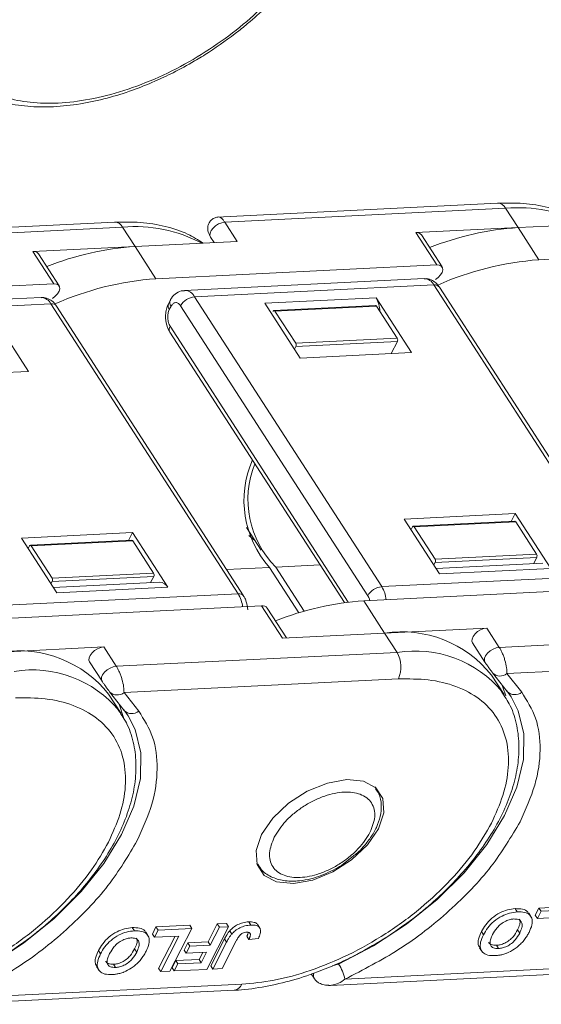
# Model space of a CAD drawing. Header units: millimetres. Extents: x 3378 to 3879, y -297 to 55.
# Tile 24 of 31: x 3714 to 3734, y -32 to 5. Entities that reach past the tile are written whole.
import ezdxf

# ---------------------------------------------------------------- set-up
doc = ezdxf.new("R2010")
doc.units = ezdxf.units.MM

msp = doc.modelspace()

# ---------------------------------------------------------------- linework, layer by layer
at = {"color": 7, "linetype": 'Continuous', "lineweight": 15}
for p, q in [((3732.279, -1.626), (3721.754, -2.147)), ((3722.052, -2.339), (3732.576, -1.818)), ((3732.576, -1.818), (3733.043, -2.542)), ((3717.926, -2.337), (3707.401, -2.858)), ((3707.7, -3.05), (3718.223, -2.529)), ((3718.223, -2.529), (3718.691, -3.253)), ((3722.52, -3.064), (3722.052, -2.339)), ((3729.215, -2.732), (3733.043, -2.542)), ((3736.872, -2.353), (3733.043, -2.542)), ((3733.823, -3.75), (3733.043, -2.542)), ((3721.519, -2.897), (3721.653, -3.106)), ((3729.215, -2.732), (3729.994, -3.939)), ((3730.199, -4.02), (3729.42, -2.813)), ((3714.862, -3.443), (3718.691, -3.253)), ((3722.52, -3.064), (3718.691, -3.253)), ((3719.47, -4.46), (3718.691, -3.253)), ((3744.346, -3.229), (3733.823, -3.75)), ((3714.862, -3.443), (3715.641, -4.65)), ((3715.847, -4.731), (3715.068, -3.524)), ((3729.994, -3.939), (3719.47, -4.46)), ((3715.641, -4.65), (3705.118, -5.171)), ((3729.52, -4.452), (3720.549, -4.897)), ((3720.921, -5.136), (3729.891, -4.692)), ((3729.891, -4.692), (3736.905, -15.558)), ((3737.11, -15.639), (3730.097, -4.773)), ((3715.167, -5.163), (3706.197, -5.607)), ((3727.934, -16.002), (3720.921, -5.136)), ((3706.569, -5.847), (3715.539, -5.403)), ((3715.539, -5.403), (3722.552, -16.269)), ((3722.758, -16.35), (3715.745, -5.484)), ((3720.007, -5.273), (3719.941, -5.401)), ((3719.974, -5.619), (3720.039, -5.491)), ((3720.398, -5.474), (3727.412, -16.34)), ((3727.721, -5.173), (3723.559, -5.379)), ((3724.884, -7.432), (3723.559, -5.379)), ((3727.699, -5.46), (3723.896, -5.648)), ((3727.736, -5.484), (3723.933, -5.672)), ((3729.046, -7.226), (3727.721, -5.173)), ((3727.736, -5.484), (3728.516, -6.691)), ((3714.693, -7.936), (3713.369, -5.884)), ((3723.859, -5.68), (3723.861, -5.676)), ((3723.933, -5.672), (3724.712, -6.88)), ((3726.68, -16.583), (3720.005, -6.241)), ((3719.994, -6.462), (3726.538, -16.601)), ((3724.718, -7.004), (3724.669, -7.1)), ((3724.712, -6.88), (3728.516, -6.691)), ((3724.718, -7.004), (3728.522, -6.816)), ((3728.292, -7.263), (3728.522, -6.816)), ((3729.046, -7.226), (3724.884, -7.432)), ((3714.693, -7.936), (3710.531, -8.142)), ((3728.78, -13.469), (3732.942, -13.262)), ((3732.792, -13.556), (3732.942, -13.262)), ((3732.942, -13.262), (3734.267, -15.315)), ((3728.78, -13.469), (3730.105, -15.521)), ((3732.92, -13.549), (3729.117, -13.738)), ((3732.958, -13.573), (3729.154, -13.762)), ((3732.958, -13.573), (3733.737, -14.781)), ((3714.428, -14.179), (3718.59, -13.973)), ((3718.439, -14.266), (3718.59, -13.973)), ((3718.59, -13.973), (3719.915, -16.026)), ((3722.869, -13.789), (3723.415, -14.636)), ((3729.033, -13.861), (3729.082, -13.765)), ((3729.154, -13.762), (3729.933, -14.969)), ((3714.428, -14.179), (3715.752, -16.232)), ((3718.568, -14.26), (3714.765, -14.448)), ((3718.605, -14.284), (3714.802, -14.472)), ((3718.605, -14.284), (3719.384, -15.491)), ((3723.183, -14.276), (3722.953, -14.08)), ((3714.681, -14.572), (3714.73, -14.476)), ((3714.802, -14.472), (3715.581, -15.679)), ((3729.94, -15.093), (3729.89, -15.189)), ((3729.933, -14.969), (3733.737, -14.781)), ((3729.94, -15.093), (3733.743, -14.905)), ((3733.97, -15.123), (3729.976, -15.321)), ((3733.622, -15.14), (3733.743, -14.905)), ((3715.581, -15.679), (3719.384, -15.491)), ((3722.118, -15.358), (3723.723, -15.278)), ((3723.723, -15.278), (3724.823, -16.983)), ((3723.966, -15.266), (3725.624, -15.184)), ((3725.033, -16.92), (3723.966, -15.266)), ((3730.105, -15.521), (3734.267, -15.315)), ((3715.587, -15.804), (3715.538, -15.9)), ((3715.587, -15.804), (3719.391, -15.615)), ((3719.617, -15.834), (3715.623, -16.032)), ((3719.27, -15.851), (3719.391, -15.615)), ((3736.905, -15.558), (3727.934, -16.002)), ((3715.752, -16.232), (3719.915, -16.026)), ((3727.263, -16.534), (3737.787, -16.013)), ((3722.552, -16.269), (3713.582, -16.713)), ((3728.042, -17.741), (3727.263, -16.534)), ((3712.911, -17.245), (3723.434, -16.723)), ((3723.434, -16.723), (3724.213, -17.931)), ((3724.362, -17.923), (3723.64, -16.805)), ((3728.042, -17.741), (3731.871, -17.552)), ((3732.339, -18.276), (3731.871, -17.552)), ((3728.042, -17.741), (3724.213, -17.931)), ((3728.042, -17.741), (3728.51, -18.466)), ((3742.862, -17.755), (3732.339, -18.276)), ((3713.69, -18.452), (3717.519, -18.262)), ((3717.986, -18.987), (3717.519, -18.262)), ((3731.337, -18.11), (3731.805, -18.834)), ((3716.985, -18.821), (3717.453, -19.545)), ((3728.51, -18.466), (3717.986, -18.987)), ((3742.912, -18.749), (3732.628, -19.259)), ((3731.813, -18.846), (3731.805, -18.834)), ((3717.461, -19.556), (3717.453, -19.545)), ((3728.559, -19.46), (3718.276, -19.969)), ((3732.52, -20.046), (3732.053, -19.322)), ((3732.088, -19.229), (3732.072, -19.207)), ((3732.088, -19.229), (3732.64, -19.928)), ((3732.628, -19.259), (3733.18, -19.958)), ((3717.736, -19.94), (3717.72, -19.917)), ((3732.624, -19.906), (3732.785, -20.132)), ((3718.168, -20.757), (3717.7, -20.032)), ((3717.736, -19.94), (3718.287, -20.639)), ((3718.276, -19.969), (3718.828, -20.668)), ((3732.449, -19.941), (3732.52, -20.046)), ((3718.097, -20.652), (3718.168, -20.757)), ((3718.271, -20.616), (3718.433, -20.842)), ((3727.682, -23.509), (3727.723, -23.567)), ((3727.724, -23.569), (3727.69, -23.515)), ((3726.434, -26.438), (3726.865, -26.101)), ((3723.281, -26.421), (3723.251, -26.369)), ((3723.254, -26.379), (3723.288, -26.432)), ((3733.69, -28.313), (3733.827, -28.047)), ((3733.827, -28.047), (3735.092, -27.984)), ((3733.905, -28.168), (3733.827, -28.047)), ((3733.017, -28.191), (3732.939, -28.071)), ((3733.523, -28.367), (3733.445, -28.246)), ((3733.69, -28.313), (3733.768, -28.434)), ((3733.768, -28.434), (3733.905, -28.168)), ((3734.688, -28.388), (3733.768, -28.434)), ((3733.905, -28.168), (3735.17, -28.105)), ((3718.665, -28.902), (3718.587, -28.781)), ((3719.338, -29.024), (3719.474, -28.757)), ((3719.474, -28.757), (3720.739, -28.695)), ((3719.552, -28.878), (3719.474, -28.757)), ((3720.739, -28.695), (3720.817, -28.816)), ((3722.196, -28.747), (3721.376, -30.346)), ((3721.426, -29.32), (3721.773, -28.644)), ((3721.504, -29.441), (3721.851, -28.764)), ((3721.773, -28.644), (3722.118, -28.627)), ((3721.851, -28.764), (3721.773, -28.644)), ((3721.851, -28.764), (3722.196, -28.747)), ((3722.118, -28.627), (3722.196, -28.747)), ((3722.953, -28.565), (3723.031, -28.686)), ((3723.368, -28.798), (3723.29, -28.677)), ((3719.17, -29.077), (3719.092, -28.957)), ((3719.338, -29.024), (3719.416, -29.145)), ((3719.416, -29.145), (3719.552, -28.878)), ((3720.336, -29.099), (3719.416, -29.145)), ((3719.552, -28.878), (3720.817, -28.816)), ((3719.574, -30.31), (3720.192, -29.106)), ((3719.652, -30.431), (3720.336, -29.099)), ((3720.817, -28.816), (3719.997, -30.414)), ((3722.238, -28.9), (3722.316, -29.021)), ((3722.878, -29.108), (3722.956, -29.229)), ((3722.978, -28.981), (3723.011, -29.032)), ((3731.671, -28.93), (3731.749, -29.051)), ((3733.105, -28.987), (3733.027, -28.866)), ((3720.53, -29.624), (3720.667, -29.357)), ((3720.608, -29.744), (3720.745, -29.478)), ((3720.667, -29.357), (3721.426, -29.32)), ((3720.667, -29.357), (3720.745, -29.478)), ((3720.745, -29.478), (3721.504, -29.441)), ((3721.426, -29.32), (3721.504, -29.441)), ((3721.526, -30.213), (3722.043, -29.206)), ((3721.604, -30.334), (3722.121, -29.327)), ((3722.48, -29.283), (3721.949, -30.317)), ((3722.043, -29.206), (3722.121, -29.327)), ((3722.956, -29.229), (3723.311, -29.191)), ((3732.313, -29.564), (3732.235, -29.444)), ((3717.319, -29.641), (3717.397, -29.762)), ((3718.752, -29.698), (3718.674, -29.577)), ((3720.53, -29.624), (3720.608, -29.744)), ((3721.367, -29.707), (3720.608, -29.744)), ((3721.089, -29.976), (3721.224, -29.714)), ((3721.167, -30.096), (3721.367, -29.707)), ((3731.601, -29.534), (3731.679, -29.655)), ((3717.248, -30.245), (3717.326, -30.366)), ((3717.961, -30.275), (3717.883, -30.154)), ((3720.079, -30.285), (3720.215, -30.019)), ((3720.157, -30.406), (3720.293, -30.14)), ((3720.215, -30.019), (3721.089, -29.976)), ((3720.215, -30.019), (3720.293, -30.14)), ((3720.293, -30.14), (3721.167, -30.096)), ((3721.089, -29.976), (3721.167, -30.096)), ((3721.526, -30.213), (3721.604, -30.334)), ((3726.319, -30.146), (3726.082, -30.213)), ((3737.04, -30.193), (3726.558, -30.712)), ((3719.574, -30.31), (3719.652, -30.431)), ((3719.997, -30.414), (3719.652, -30.431)), ((3720.079, -30.285), (3720.157, -30.406)), ((3721.376, -30.346), (3720.157, -30.406)), ((3721.949, -30.317), (3721.604, -30.334)), ((3725.293, -30.518), (3725.397, -30.678)), ((3726.018, -30.945), (3736.763, -30.413)), ((3722.687, -30.904), (3712.206, -31.423)), ((3725.401, -30.684), (3725.397, -30.678)), ((3711.666, -31.656), (3722.41, -31.124))]:
    msp.add_line(p, q, dxfattribs=at)
at = {"color": 7, "linetype": 'Continuous', "lineweight": 15, "flags": 128}
for points in [[(3722.052, -2.339), (3721.938, -2.359), (3721.82, -2.406), (3721.708, -2.475), (3721.612, -2.561), (3721.541, -2.656), (3721.501, -2.751), (3721.496, -2.838), (3721.519, -2.897)], [(3729.947, -4.485), (3730.054, -4.408), (3730.14, -4.317), (3730.198, -4.221), (3730.224, -4.128), (3730.213, -4.047), (3730.168, -3.986), (3730.093, -3.949), (3729.994, -3.939)], [(3715.595, -5.196), (3715.701, -5.118), (3715.788, -5.028), (3715.846, -4.932), (3715.871, -4.839), (3715.861, -4.758), (3715.816, -4.696), (3715.741, -4.659), (3715.641, -4.65)], [(3731.871, -17.552), (3731.757, -17.571), (3731.639, -17.618), (3731.527, -17.688), (3731.431, -17.774), (3731.359, -17.869), (3731.32, -17.964), (3731.315, -18.051), (3731.337, -18.11)], [(3717.519, -18.262), (3717.405, -18.282), (3717.286, -18.329), (3717.174, -18.398), (3717.078, -18.484), (3717.007, -18.579), (3716.967, -18.674), (3716.963, -18.761), (3716.985, -18.821)], [(3731.805, -18.834), (3731.783, -18.775), (3731.787, -18.688), (3731.827, -18.593), (3731.898, -18.498), (3731.994, -18.412), (3732.106, -18.342), (3732.225, -18.296), (3732.339, -18.276)], [(3717.453, -19.545), (3717.43, -19.486), (3717.435, -19.399), (3717.475, -19.304), (3717.546, -19.209), (3717.642, -19.123), (3717.754, -19.053), (3717.872, -19.006), (3717.986, -18.987)], [(3732.436, -19.67), (3732.477, -19.77), (3732.582, -20.098)], [(3732.785, -20.132), (3733.051, -20.65), (3733.259, -21.517), (3733.242, -22.48), (3732.999, -23.512), (3732.539, -24.584), (3731.874, -25.664), (3731.023, -26.722), (3730.011, -27.727), (3728.868, -28.649), (3727.625, -29.463), (3726.319, -30.146)], [(3718.084, -20.381), (3718.124, -20.481), (3718.253, -20.902)], [(3718.433, -20.842), (3718.699, -21.361), (3718.907, -22.227), (3718.889, -23.191), (3718.647, -24.223), (3718.187, -25.295), (3717.521, -26.375), (3716.671, -27.433), (3715.659, -28.437), (3714.515, -29.36), (3713.273, -30.174), (3711.967, -30.856)], [(3723.434, -25.29), (3723.851, -24.682), (3724.441, -24.123), (3725.146, -23.668), (3725.898, -23.361), (3726.624, -23.232), (3727.251, -23.294), (3727.719, -23.541), (3727.982, -23.948), (3728.014, -24.476), (3727.812, -25.073), (3727.396, -25.681), (3726.806, -26.24), (3726.1, -26.696), (3725.348, -27.003), (3724.623, -27.132), (3723.995, -27.07), (3723.527, -26.823), (3723.264, -26.416), (3723.232, -25.887), (3723.434, -25.29)]]:
    msp.add_lwpolyline(points, dxfattribs=at)
at = {"color": 7, "linetype": 'Continuous', "lineweight": 15}
for centre, radius, start, end in [((3732.261, -1.98), 0.354, 27.2197, 87.1444), ((3733.048, -7.125), 5.328, 62.0485, 95.0814), ((3717.909, -2.691), 0.354, 27.2197, 87.1444), ((3718.695, -7.835), 5.328, 62.0485, 95.0814), ((3733.769, -13.412), 10.893, 93.8204, 111.7596), ((3729.25, -2.945), 0.215, 37.615, 99.37), ((3719.417, -14.122), 10.893, 93.8204, 111.7596), ((3714.897, -3.655), 0.215, 37.615, 99.37), ((3734.648, -15.097), 11.377, 94.1593, 113.9024), ((3720.295, -15.807), 11.377, 94.1593, 113.9024), ((3729.498, -4.894), 0.443, 27.2197, 87.1444), ((3729.924, -4.911), 0.221, 38.5302, 98.4549), ((3715.145, -5.605), 0.443, 27.2197, 87.1444), ((3720.985, -5.809), 0.676, 95.4428, 150.2318), ((3720.534, -5.329), 0.433, 26.5027, 88.2539), ((3715.571, -5.622), 0.221, 38.5302, 98.4549), ((3720.147, -5.481), 0.222, 158.8334, 218.4363), ((3720.213, -5.354), 0.222, 158.8334, 218.4363), ((3727.697, -5.504), 0.0443, 27.2191, 87.1512), ((3726.833, -5.7), 1.032, 0.8963, 30.6808), ((3723.898, -5.688), 0.0384, 23.634, 162.0513), ((3720.179, -6.36), 0.211, 145.5815, 208.7809), ((3724.595, -6.948), 0.135, 335.4428, 30.2318), ((3728.399, -6.759), 0.135, 335.4428, 30.2318), ((3726.564, -12.767), 3.792, 156.4838, 221.4763), ((3726.489, -12.741), 3.57, 157.9294, 225.0254), ((3732.918, -13.593), 0.0443, 27.2191, 87.1512), ((3729.119, -13.777), 0.0384, 23.634, 162.0513), ((3718.566, -14.304), 0.0443, 27.2191, 87.1512), ((3714.767, -14.488), 0.0384, 23.634, 162.0513), ((3729.817, -15.037), 0.135, 335.4428, 30.2318), ((3733.62, -14.849), 0.135, 335.4428, 30.2318), ((3719.268, -15.559), 0.135, 335.4428, 30.2318), ((3715.464, -15.748), 0.135, 335.4428, 30.2318), ((3719.6, -16.188), 0.354, 27.2197, 87.1444), ((3727.999, -16.675), 0.676, 95.4428, 150.2318), ((3726.881, -16.638), 1.231, 6.7909, 31.0913), ((3722.589, -16.476), 0.211, 36.8023, 100.0986), ((3721.498, -16.904), 1.231, 6.7909, 31.0913), ((3727.981, -27.367), 10.857, 93.7904, 111.7896), ((3723.469, -16.936), 0.215, 37.615, 99.37), ((3728.679, -22.004), 4.31, 38.4888, 98.4962), ((3714.327, -22.715), 4.31, 38.4888, 98.4962), ((3729.186, -22.658), 4.246, 39.7754, 99.1586), ((3727.575, -19.01), 1.082, 335.4428, 30.2318), ((3714.833, -23.368), 4.246, 39.7754, 99.1586), ((3732.374, -18.955), 0.396, 223.8325, 309.964), ((3732.926, -19.654), 0.396, 223.8325, 309.964), ((3718.022, -19.666), 0.396, 223.8325, 309.964), ((3718.573, -20.365), 0.396, 223.8325, 309.964), ((3724.805, -31.12), 1.8, 13.0909, 32.7597), ((3725.582, -30.58), 0.21, 152.7566, 207.9799), ((3722.358, -30.773), 0.355, 278.726, 338.441)]:
    msp.add_arc(centre, radius, start, end, dxfattribs=at)
for points, knots in [([(3723.929, 6.192), (3723.63, 5.889), (3723.016, 5.27), (3721.922, 4.417), (3720.71, 3.643), (3719.417, 2.999), (3718.107, 2.516), (3716.84, 2.213), (3715.671, 2.093), (3714.622, 2.142), (3713.687, 2.35), (3712.876, 2.728), (3712.221, 3.279), (3711.768, 3.991), (3711.541, 4.833), (3711.55, 5.762), (3711.762, 6.73), (3712.066, 7.389), (3712.215, 7.711)], [0, 0, 0, 0, 0.059209, 0.121152, 0.185061, 0.25, 0.314939, 0.378848, 0.440791, 0.5, 0.559209, 0.621152, 0.685061, 0.75, 0.814939, 0.878848, 0.940791, 1, 1, 1, 1]), ([(3721.445, 4.023), (3721.829, 4.285), (3722.368, 4.653), (3723.096, 5.259), (3723.599, 5.711), (3723.923, 6.061), (3724.049, 6.197)], [0, 0, 0, 0, 0.401906, 0.563954, 0.831053, 1, 1, 1, 1]), ([(3711.359, 3.884), (3711.436, 3.741), (3711.65, 3.345), (3712.187, 2.85), (3712.916, 2.412), (3713.74, 2.129), (3714.649, 1.982), (3715.619, 1.967), (3716.623, 2.075), (3717.619, 2.29), (3718.556, 2.582), (3719.383, 2.91), (3720.162, 3.277), (3720.838, 3.642), (3721.272, 3.914), (3721.445, 4.023)], [0, 0, 0, 0, 0.056214, 0.155635, 0.246385, 0.336868, 0.426438, 0.514767, 0.601375, 0.685211, 0.762647, 0.830656, 0.88726, 0.954969, 1, 1, 1, 1]), ([(3735.593, -2.416), (3735.406, -2.296), (3734.98, -2.022), (3734.181, -1.768), (3733.265, -1.612), (3732.602, -1.623), (3732.278, -1.628)], [0, 0, 0, 0, 0.21061, 0.478391, 0.74476, 1, 1, 1, 1]), ([(3721.825, -2.144), (3721.778, -2.151), (3721.681, -2.165), (3721.554, -2.245), (3721.463, -2.355), (3721.417, -2.475), (3721.41, -2.595), (3721.43, -2.708), (3721.469, -2.812), (3721.503, -2.87), (3721.519, -2.897)], [0, 0, 0, 0, 0.136548, 0.281211, 0.420824, 0.554321, 0.682356, 0.802092, 0.909048, 1, 1, 1, 1]), ([(3721.825, -2.144), (3721.842, -2.146), (3721.875, -2.15), (3721.933, -2.191), (3721.993, -2.252), (3722.033, -2.31), (3722.052, -2.339)], [0, 0, 0, 0, 0.264939, 0.519106, 0.763669, 1, 1, 1, 1]), ([(3721.241, -3.127), (3721.053, -3.006), (3720.627, -2.733), (3719.828, -2.479), (3718.913, -2.322), (3718.25, -2.333), (3717.925, -2.339)], [0, 0, 0, 0, 0.2106103, 0.4783907, 0.7447595, 1, 1, 1, 1]), ([(3730.093, -4.777), (3730.065, -4.735), (3729.998, -4.631), (3729.837, -4.516), (3729.663, -4.446), (3729.556, -4.459), (3729.524, -4.463)], [0, 0, 0, 0, 0.2162337, 0.5357947, 0.8606119, 1, 1, 1, 1]), ([(3715.74, -5.488), (3715.713, -5.446), (3715.645, -5.342), (3715.484, -5.226), (3715.31, -5.156), (3715.204, -5.17), (3715.172, -5.174)], [0, 0, 0, 0, 0.216234, 0.535795, 0.860612, 1, 1, 1, 1]), ([(3720.547, -4.908), (3720.504, -4.909), (3720.375, -4.911), (3720.182, -5.031), (3720.053, -5.169), (3720.014, -5.263), (3720.009, -5.275)], [0, 0, 0, 0, 0.184597, 0.55887, 0.947116, 1, 1, 1, 1]), ([(3719.944, -5.403), (3719.921, -5.449), (3719.868, -5.562), (3719.833, -5.747), (3719.834, -5.881), (3719.834, -5.938)], [0, 0, 0, 0, 0.28937, 0.696734, 1, 1, 1, 1]), ([(3720.039, -5.491), (3720.063, -5.455), (3720.098, -5.399), (3720.161, -5.363), (3720.212, -5.351), (3720.264, -5.357), (3720.33, -5.388), (3720.371, -5.44), (3720.398, -5.474)], [0, 0, 0, 0, 0.239443, 0.369379, 0.5, 0.629936, 0.760557, 1, 1, 1, 1]), ([(3720.005, -6.241), (3719.982, -6.199), (3719.948, -6.133), (3719.923, -6.023), (3719.913, -5.934), (3719.914, -5.844), (3719.928, -5.732), (3719.956, -5.664), (3719.974, -5.619)], [0, 0, 0, 0, 0.239443, 0.369379, 0.5, 0.629936, 0.760557, 1, 1, 1, 1]), ([(3719.834, -5.938), (3719.851, -6.056), (3719.874, -6.219), (3719.945, -6.388), (3719.985, -6.44), (3719.998, -6.457)], [0, 0, 0, 0, 0.631314, 0.874609, 1, 1, 1, 1]), ([(3722.918, -16.874), (3722.901, -16.756), (3722.878, -16.593), (3722.807, -16.423), (3722.767, -16.372), (3722.753, -16.354)], [0, 0, 0, 0, 0.630799, 0.873896, 1, 1, 1, 1]), ([(3727.412, -16.34), (3727.435, -16.381), (3727.465, -16.437), (3727.48, -16.506), (3727.484, -16.523)], [0, 0, 0, 0, 0.757701, 1, 1, 1, 1]), ([(3732.339, -18.276), (3732.358, -18.308), (3732.398, -18.373), (3732.455, -18.492), (3732.508, -18.624), (3732.57, -18.813), (3732.624, -19.047), (3732.627, -19.189), (3732.628, -19.259)], [0, 0, 0, 0, 0.115349, 0.234722, 0.358791, 0.488149, 0.751597, 1, 1, 1, 1]), ([(3717.986, -18.987), (3718.006, -19.019), (3718.046, -19.084), (3718.103, -19.203), (3718.156, -19.335), (3718.218, -19.523), (3718.272, -19.758), (3718.275, -19.9), (3718.276, -19.969)], [0, 0, 0, 0, 0.115349, 0.234722, 0.358791, 0.488149, 0.751597, 1, 1, 1, 1]), ([(3731.813, -18.846), (3731.821, -18.858), (3731.837, -18.882), (3731.867, -18.927), (3731.902, -18.976), (3731.953, -19.048), (3732.015, -19.133), (3732.053, -19.182), (3732.072, -19.207)], [0, 0, 0, 0, 0.09517, 0.195508, 0.310112, 0.437792, 0.718545, 1, 1, 1, 1]), ([(3717.461, -19.556), (3717.469, -19.568), (3717.485, -19.593), (3717.515, -19.638), (3717.549, -19.687), (3717.6, -19.759), (3717.662, -19.843), (3717.7, -19.893), (3717.72, -19.917)], [0, 0, 0, 0, 0.09517, 0.195508, 0.310112, 0.437792, 0.718545, 1, 1, 1, 1]), ([(3732.046, -24.864), (3732.204, -24.516), (3732.53, -23.799), (3732.72, -22.75), (3732.654, -21.754), (3732.288, -20.881), (3731.643, -20.187), (3730.762, -19.717), (3729.729, -19.457), (3728.941, -19.459), (3728.559, -19.46)], [0, 0, 0, 0, 0.116516, 0.240011, 0.368641, 0.5, 0.631359, 0.759989, 0.883484, 1, 1, 1, 1]), ([(3717.694, -25.574), (3717.852, -25.227), (3718.178, -24.51), (3718.368, -23.461), (3718.301, -22.465), (3717.935, -21.591), (3717.29, -20.898), (3716.41, -20.427), (3715.376, -20.168), (3714.589, -20.17), (3714.207, -20.171)], [0, 0, 0, 0, 0.116516, 0.240011, 0.368641, 0.5, 0.631359, 0.759989, 0.883484, 1, 1, 1, 1]), ([(3728.159, -29.111), (3728.541, -28.85), (3729.077, -28.484), (3729.804, -27.88), (3730.387, -27.344), (3731.015, -26.678), (3731.594, -25.959), (3732.105, -25.194), (3732.526, -24.401), (3732.841, -23.593), (3733.037, -22.783), (3733.102, -21.98), (3733.017, -21.199), (3732.804, -20.495), (3732.541, -20.108), (3732.423, -19.934)], [0, 0, 0, 0, 0.103042, 0.1447648, 0.2135281, 0.2841026, 0.3590103, 0.4363071, 0.5153316, 0.5956625, 0.677097, 0.7596419, 0.8436362, 0.9300421, 1, 1, 1, 1]), ([(3733.18, -19.958), (3733.377, -20.269), (3733.776, -20.899), (3733.923, -22.097), (3733.746, -23.416), (3733.329, -24.349), (3733.122, -24.811)], [0, 0, 0, 0, 0.2472209, 0.5, 0.7527791, 1, 1, 1, 1]), ([(3713.807, -29.822), (3714.189, -29.561), (3714.725, -29.195), (3715.452, -28.591), (3716.035, -28.055), (3716.663, -27.388), (3717.242, -26.67), (3717.753, -25.904), (3718.174, -25.111), (3718.489, -24.304), (3718.685, -23.494), (3718.75, -22.691), (3718.664, -21.909), (3718.452, -21.206), (3718.189, -20.818), (3718.071, -20.645)], [0, 0, 0, 0, 0.103042, 0.1447648, 0.2135281, 0.2841026, 0.3590103, 0.4363071, 0.5153316, 0.5956625, 0.677097, 0.7596419, 0.8436362, 0.9300421, 1, 1, 1, 1]), ([(3718.828, -20.668), (3719.025, -20.98), (3719.424, -21.609), (3719.57, -22.808), (3719.394, -24.127), (3718.976, -25.06), (3718.77, -25.521)], [0, 0, 0, 0, 0.2472209, 0.5, 0.7527791, 1, 1, 1, 1]), ([(3726.865, -26.101), (3726.921, -26.06), (3727.057, -25.958), (3727.277, -25.721), (3727.531, -25.407), (3727.752, -25.018), (3727.897, -24.607), (3727.934, -24.183), (3727.879, -23.816), (3727.749, -23.641), (3727.704, -23.58)], [0, 0, 0, 0, 0.060149, 0.148189, 0.291639, 0.436317, 0.589216, 0.747499, 0.912914, 1, 1, 1, 1]), ([(3723.907, -25.391), (3724.034, -25.189), (3724.231, -24.877), (3724.645, -24.493), (3725.008, -24.228), (3725.4, -24.006), (3725.917, -23.793), (3726.541, -23.666), (3727.065, -23.736), (3727.384, -23.908), (3727.563, -24.102), (3727.664, -24.344), (3727.696, -24.706), (3727.574, -25.014), (3727.495, -25.214)], [0, 0, 0, 0, 0.119721, 0.184895, 0.25, 0.315174, 0.380279, 0.5, 0.619721, 0.684895, 0.75, 0.815174, 0.880279, 1, 1, 1, 1]), ([(3722.687, -30.904), (3723.089, -30.866), (3723.915, -30.788), (3725.275, -30.41), (3726.697, -29.825), (3728.106, -29.03), (3729.411, -28.074), (3730.53, -27.019), (3731.434, -25.935), (3731.846, -25.214), (3732.046, -24.864)], [0, 0, 0, 0, 0.116516, 0.240011, 0.368641, 0.5, 0.631359, 0.759989, 0.883484, 1, 1, 1, 1]), ([(3733.122, -24.811), (3732.787, -25.376), (3732.105, -26.526), (3730.515, -28.174), (3728.636, -29.645), (3727.243, -30.36), (3726.558, -30.712)], [0, 0, 0, 0, 0.245823, 0.5, 0.754177, 1, 1, 1, 1]), ([(3727.495, -25.214), (3727.368, -25.416), (3727.172, -25.728), (3726.757, -26.112), (3726.395, -26.377), (3726.003, -26.599), (3725.486, -26.813), (3724.861, -26.94), (3724.338, -26.869), (3724.019, -26.697), (3723.84, -26.504), (3723.738, -26.261), (3723.706, -25.9), (3723.828, -25.591), (3723.907, -25.391)], [0, 0, 0, 0, 0.119721, 0.184895, 0.25, 0.315174, 0.380279, 0.5, 0.619721, 0.684895, 0.75, 0.815174, 0.880279, 1, 1, 1, 1]), ([(3708.335, -31.614), (3708.736, -31.576), (3709.563, -31.498), (3710.923, -31.121), (3712.345, -30.536), (3713.754, -29.741), (3715.059, -28.784), (3716.177, -27.73), (3717.082, -26.645), (3717.494, -25.924), (3717.694, -25.574)], [0, 0, 0, 0, 0.116516, 0.240011, 0.368641, 0.5, 0.631359, 0.759989, 0.883484, 1, 1, 1, 1]), ([(3718.77, -25.521), (3718.435, -26.087), (3717.753, -27.237), (3716.163, -28.885), (3714.284, -30.356), (3712.891, -31.071), (3712.206, -31.423)], [0, 0, 0, 0, 0.245823, 0.5, 0.754177, 1, 1, 1, 1]), ([(3723.297, -26.404), (3723.342, -26.481), (3723.467, -26.698), (3723.832, -26.917), (3724.312, -27.047), (3724.806, -27.047), (3725.263, -26.962), (3725.664, -26.839), (3725.911, -26.72), (3726.033, -26.661)], [0, 0, 0, 0, 0.09968, 0.280235, 0.454892, 0.630162, 0.76665, 0.88494, 1, 1, 1, 1]), ([(3726.033, -26.661), (3726.061, -26.649), (3726.199, -26.588), (3726.33, -26.504), (3726.434, -26.438)], [0, 0, 0, 0, 0.203288, 1, 1, 1, 1]), ([(3731.671, -28.93), (3731.72, -28.844), (3731.818, -28.671), (3732.055, -28.418), (3732.347, -28.223), (3732.659, -28.1), (3732.843, -28.081), (3732.939, -28.071)], [0, 0, 0, 0, 0.204609, 0.411109, 0.621842, 0.801311, 1, 1, 1, 1]), ([(3731.749, -29.051), (3731.798, -28.965), (3731.896, -28.792), (3732.133, -28.539), (3732.425, -28.343), (3732.737, -28.221), (3732.921, -28.202), (3733.017, -28.191)], [0, 0, 0, 0, 0.204609, 0.411109, 0.621842, 0.801311, 1, 1, 1, 1]), ([(3732.939, -28.071), (3733.032, -28.072), (3733.218, -28.076), (3733.39, -28.15), (3733.427, -28.233), (3733.435, -28.252)], [0, 0, 0, 0, 0.432293, 0.870179, 1, 1, 1, 1]), ([(3733.017, -28.191), (3733.111, -28.192), (3733.3, -28.194), (3733.494, -28.299), (3733.582, -28.47), (3733.575, -28.694), (3733.498, -28.864), (3733.455, -28.959)], [0, 0, 0, 0, 0.205416, 0.413489, 0.592452, 0.772931, 1, 1, 1, 1]), ([(3717.319, -29.641), (3717.368, -29.555), (3717.466, -29.382), (3717.703, -29.129), (3717.995, -28.933), (3718.306, -28.811), (3718.49, -28.791), (3718.587, -28.781)], [0, 0, 0, 0, 0.204609, 0.411109, 0.621842, 0.801311, 1, 1, 1, 1]), ([(3718.587, -28.781), (3718.679, -28.783), (3718.866, -28.786), (3719.037, -28.861), (3719.074, -28.944), (3719.083, -28.963)], [0, 0, 0, 0, 0.432293, 0.870179, 1, 1, 1, 1]), ([(3722.238, -28.9), (3722.278, -28.859), (3722.366, -28.77), (3722.54, -28.662), (3722.748, -28.584), (3722.879, -28.572), (3722.953, -28.565)], [0, 0, 0, 0, 0.206429, 0.456722, 0.693973, 1, 1, 1, 1]), ([(3722.316, -29.021), (3722.356, -28.98), (3722.444, -28.89), (3722.618, -28.782), (3722.826, -28.705), (3722.957, -28.693), (3723.031, -28.686)], [0, 0, 0, 0, 0.206429, 0.456722, 0.693973, 1, 1, 1, 1]), ([(3722.953, -28.565), (3723.024, -28.567), (3723.146, -28.569), (3723.257, -28.62), (3723.277, -28.668), (3723.283, -28.681)], [0, 0, 0, 0, 0.504908, 0.858157, 1, 1, 1, 1]), ([(3723.031, -28.686), (3723.103, -28.687), (3723.227, -28.688), (3723.35, -28.756), (3723.405, -28.862), (3723.393, -29.014), (3723.34, -29.129), (3723.311, -29.191)], [0, 0, 0, 0, 0.24093, 0.409491, 0.578642, 0.775105, 1, 1, 1, 1]), ([(3732.09, -29.041), (3732.14, -28.955), (3732.218, -28.817), (3732.399, -28.641), (3732.574, -28.533), (3732.743, -28.471), (3732.839, -28.462), (3732.881, -28.458)], [0, 0, 0, 0, 0.319264, 0.504624, 0.690858, 0.864593, 1, 1, 1, 1]), ([(3732.881, -28.458), (3732.943, -28.46), (3733.056, -28.464), (3733.159, -28.541), (3733.205, -28.646), (3733.191, -28.799), (3733.137, -28.917), (3733.105, -28.987)], [0, 0, 0, 0, 0.213943, 0.387352, 0.56015, 0.741367, 1, 1, 1, 1]), ([(3733.089, -28.463), (3733.1, -28.484), (3733.13, -28.539), (3733.111, -28.68), (3733.058, -28.797), (3733.027, -28.866)], [0, 0, 0, 0, 0.199624, 0.5293772, 1, 1, 1, 1]), ([(3717.397, -29.762), (3717.446, -29.675), (3717.544, -29.503), (3717.781, -29.25), (3718.073, -29.054), (3718.384, -28.931), (3718.568, -28.912), (3718.665, -28.902)], [0, 0, 0, 0, 0.204609, 0.411109, 0.621842, 0.801311, 1, 1, 1, 1]), ([(3718.665, -28.902), (3718.759, -28.903), (3718.948, -28.904), (3719.142, -29.01), (3719.229, -29.18), (3719.223, -29.404), (3719.146, -29.575), (3719.103, -29.67)], [0, 0, 0, 0, 0.205416, 0.413489, 0.592452, 0.772931, 1, 1, 1, 1]), ([(3722.043, -29.206), (3722.054, -29.185), (3722.077, -29.142), (3722.109, -29.084), (3722.14, -29.033), (3722.17, -28.989), (3722.201, -28.944), (3722.226, -28.915), (3722.238, -28.9)], [0, 0, 0, 0, 0.20827, 0.416707, 0.561481, 0.706573, 0.852825, 1, 1, 1, 1]), ([(3722.121, -29.327), (3722.132, -29.305), (3722.155, -29.263), (3722.187, -29.205), (3722.218, -29.154), (3722.248, -29.11), (3722.279, -29.065), (3722.304, -29.036), (3722.316, -29.021)], [0, 0, 0, 0, 0.20827, 0.416707, 0.561481, 0.706573, 0.852825, 1, 1, 1, 1]), ([(3722.411, -31.122), (3722.42, -31.122), (3722.751, -31.127), (3723.44, -31.021), (3724.472, -30.803), (3725.43, -30.491), (3726.278, -30.142), (3727.168, -29.715), (3727.776, -29.344), (3728.159, -29.111)], [0, 0, 0, 0, 0.0052362, 0.1861897, 0.3605314, 0.5410876, 0.6730228, 0.7940491, 1, 1, 1, 1]), ([(3722.48, -29.283), (3722.501, -29.243), (3722.544, -29.164), (3722.611, -29.065), (3722.691, -29.002), (3722.762, -28.969), (3722.823, -28.957), (3722.861, -28.954), (3722.872, -28.953)], [0, 0, 0, 0, 0.2722235, 0.5466231, 0.6591264, 0.7710806, 0.9347916, 1, 1, 1, 1]), ([(3722.872, -28.953), (3722.886, -28.953), (3722.915, -28.953), (3722.949, -28.961), (3722.975, -28.973), (3722.993, -28.988), (3723.005, -29.009), (3723.009, -29.024), (3723.011, -29.032)], [0, 0, 0, 0, 0.199415, 0.404779, 0.549305, 0.697938, 0.847272, 1, 1, 1, 1]), ([(3722.878, -29.108), (3722.883, -29.097), (3722.893, -29.076), (3722.906, -29.044), (3722.918, -29.011), (3722.928, -28.981), (3722.93, -28.964), (3722.931, -28.958)], [0, 0, 0, 0, 0.208569, 0.417309, 0.643026, 0.869386, 1, 1, 1, 1]), ([(3723.011, -29.032), (3723.012, -29.045), (3723.013, -29.069), (3723.004, -29.106), (3722.993, -29.14), (3722.982, -29.169), (3722.97, -29.199), (3722.96, -29.219), (3722.956, -29.229)], [0, 0, 0, 0, 0.205288, 0.416473, 0.561717, 0.70725, 0.853541, 1, 1, 1, 1]), ([(3731.611, -29.528), (3731.589, -29.493), (3731.534, -29.406), (3731.553, -29.195), (3731.629, -29.025), (3731.671, -28.93)], [0, 0, 0, 0, 0.233431, 0.573229, 1, 1, 1, 1]), ([(3732.181, -29.83), (3732.087, -29.83), (3731.898, -29.828), (3731.704, -29.72), (3731.618, -29.546), (3731.628, -29.318), (3731.706, -29.146), (3731.749, -29.051)], [0, 0, 0, 0, 0.203933, 0.41017, 0.593215, 0.773531, 1, 1, 1, 1]), ([(3732.313, -29.564), (3732.243, -29.562), (3732.124, -29.558), (3732.023, -29.476), (3731.982, -29.36), (3732.012, -29.207), (3732.065, -29.095), (3732.09, -29.041)], [0, 0, 0, 0, 0.241919, 0.409044, 0.576174, 0.800887, 1, 1, 1, 1]), ([(3733.027, -28.866), (3732.977, -28.953), (3732.9, -29.089), (3732.722, -29.262), (3732.552, -29.367), (3732.382, -29.429), (3732.283, -29.439), (3732.235, -29.444)], [0, 0, 0, 0, 0.319417, 0.499226, 0.680002, 0.847806, 1, 1, 1, 1]), ([(3733.105, -28.987), (3733.055, -29.074), (3732.978, -29.21), (3732.8, -29.382), (3732.63, -29.488), (3732.46, -29.55), (3732.361, -29.56), (3732.313, -29.564)], [0, 0, 0, 0, 0.319417, 0.499226, 0.680002, 0.847806, 1, 1, 1, 1]), ([(3733.455, -28.959), (3733.444, -28.981), (3733.422, -29.023), (3733.382, -29.09), (3733.339, -29.158), (3733.288, -29.229), (3733.231, -29.3), (3733.188, -29.346), (3733.166, -29.37)], [0, 0, 0, 0, 0.15395, 0.308181, 0.478699, 0.649961, 0.824203, 1, 1, 1, 1]), ([(3717.738, -29.752), (3717.788, -29.665), (3717.866, -29.528), (3718.047, -29.352), (3718.222, -29.244), (3718.391, -29.182), (3718.487, -29.173), (3718.529, -29.168)], [0, 0, 0, 0, 0.319264, 0.504624, 0.690858, 0.864593, 1, 1, 1, 1]), ([(3718.529, -29.168), (3718.591, -29.171), (3718.704, -29.175), (3718.806, -29.252), (3718.852, -29.357), (3718.839, -29.51), (3718.784, -29.628), (3718.752, -29.698)], [0, 0, 0, 0, 0.213943, 0.387352, 0.56015, 0.741367, 1, 1, 1, 1]), ([(3718.736, -29.174), (3718.748, -29.194), (3718.777, -29.249), (3718.759, -29.39), (3718.706, -29.508), (3718.674, -29.577)], [0, 0, 0, 0, 0.199624, 0.5293772, 1, 1, 1, 1]), ([(3732.235, -29.444), (3732.167, -29.44), (3732.05, -29.435), (3731.961, -29.377), (3731.948, -29.334), (3731.945, -29.326)], [0, 0, 0, 0, 0.540739, 0.914295, 1, 1, 1, 1]), ([(3733.166, -29.37), (3733.125, -29.409), (3733.043, -29.488), (3732.864, -29.619), (3732.707, -29.705), (3732.603, -29.745), (3732.591, -29.749)], [0, 0, 0, 0, 0.2509005, 0.5021621, 0.9465313, 1, 1, 1, 1]), ([(3717.259, -30.239), (3717.236, -30.204), (3717.182, -30.117), (3717.2, -29.906), (3717.277, -29.736), (3717.319, -29.641)], [0, 0, 0, 0, 0.233431, 0.573229, 1, 1, 1, 1]), ([(3717.829, -30.541), (3717.735, -30.54), (3717.546, -30.539), (3717.352, -30.43), (3717.265, -30.257), (3717.276, -30.028), (3717.354, -29.857), (3717.397, -29.762)], [0, 0, 0, 0, 0.203933, 0.41017, 0.593215, 0.773531, 1, 1, 1, 1]), ([(3717.961, -30.275), (3717.891, -30.273), (3717.772, -30.268), (3717.67, -30.187), (3717.63, -30.071), (3717.66, -29.918), (3717.713, -29.805), (3717.738, -29.752)], [0, 0, 0, 0, 0.241919, 0.409044, 0.576174, 0.800887, 1, 1, 1, 1]), ([(3718.674, -29.577), (3718.625, -29.664), (3718.547, -29.8), (3718.37, -29.972), (3718.2, -30.077), (3718.03, -30.14), (3717.93, -30.15), (3717.883, -30.154)], [0, 0, 0, 0, 0.319417, 0.499226, 0.680002, 0.847806, 1, 1, 1, 1]), ([(3718.752, -29.698), (3718.703, -29.784), (3718.625, -29.92), (3718.448, -30.093), (3718.278, -30.198), (3718.108, -30.26), (3718.008, -30.27), (3717.961, -30.275)], [0, 0, 0, 0, 0.319417, 0.499226, 0.680002, 0.847806, 1, 1, 1, 1]), ([(3719.103, -29.67), (3719.092, -29.691), (3719.069, -29.734), (3719.03, -29.8), (3718.986, -29.869), (3718.935, -29.94), (3718.879, -30.011), (3718.836, -30.057), (3718.814, -30.08)], [0, 0, 0, 0, 0.15395, 0.308181, 0.478699, 0.649961, 0.824203, 1, 1, 1, 1]), ([(3732.591, -29.749), (3732.565, -29.758), (3732.512, -29.776), (3732.438, -29.795), (3732.369, -29.809), (3732.306, -29.819), (3732.243, -29.827), (3732.202, -29.829), (3732.181, -29.83)], [0, 0, 0, 0, 0.185429, 0.37219, 0.527708, 0.683877, 0.841678, 1, 1, 1, 1]), ([(3717.883, -30.154), (3717.814, -30.151), (3717.698, -30.146), (3717.608, -30.088), (3717.595, -30.045), (3717.593, -30.037)], [0, 0, 0, 0, 0.540739, 0.914295, 1, 1, 1, 1]), ([(3718.814, -30.08), (3718.773, -30.119), (3718.69, -30.198), (3718.512, -30.33), (3718.355, -30.416), (3718.25, -30.455), (3718.239, -30.46)], [0, 0, 0, 0, 0.2509005, 0.5021621, 0.9465313, 1, 1, 1, 1]), ([(3718.239, -30.46), (3718.213, -30.469), (3718.16, -30.487), (3718.086, -30.505), (3718.017, -30.52), (3717.953, -30.53), (3717.89, -30.537), (3717.849, -30.54), (3717.829, -30.541)], [0, 0, 0, 0, 0.185429, 0.37219, 0.527708, 0.683877, 0.841678, 1, 1, 1, 1]), ([(3725.401, -30.684), (3725.43, -30.722), (3725.484, -30.791), (3725.61, -30.876), (3725.789, -30.943), (3725.937, -30.944), (3726.021, -30.945)], [0, 0, 0, 0, 0.206269, 0.38248, 0.648247, 1, 1, 1, 1]), ([(3726.047, -30.943), (3726, -30.947), (3725.942, -30.951), (3725.891, -30.937), (3725.882, -30.935)], [0, 0, 0, 0, 0.830776, 1, 1, 1, 1]), ([(3726.558, -30.712), (3726.479, -30.771), (3726.319, -30.89), (3726.138, -30.925), (3726.047, -30.943)], [0, 0, 0, 0, 0.497831, 1, 1, 1, 1])]:
    msp.add_open_spline(points, degree=3, knots=knots, dxfattribs=at)

doc.saveas('drawing.dxf')
